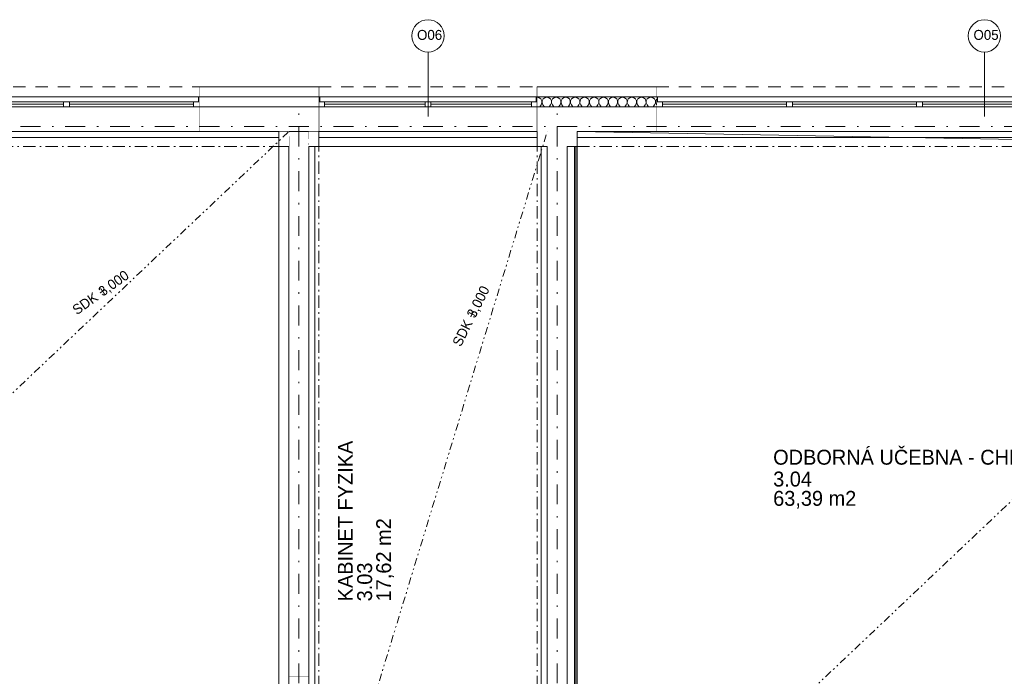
# Model space of a CAD drawing. Header units: millimetres. Extents: x -13540 to 53600, y -37870 to 10383.
# Tile 20 of 26: x 19791 to 29700, y 3470 to 10075. Entities that reach past the tile are written whole.
import ezdxf

# ---------------------------------------------------------------- set-up
doc = ezdxf.new("R2010")
doc.units = ezdxf.units.MM
doc.header["$MEASUREMENT"] = 0
doc.set_wipeout_variables(frame=1)
for name, pattern in [('Wipeout_Contour', [1000, 0, -1000]), ('Čerchovaná', [450, 200, -117.5, 15, -117.5]), ('Čerchovaná M', [225, 125, -42.5, 15, -42.5]), ('Čerchovaná se dvěma tečkami S', [202.5, 75, -32.5, 15, -32.5, 15, -32.5]), ('Čárkovaná M', [225, 125, -100])]:
    doc.linetypes.add(name, pattern=pattern)
for name, color, linetype in [('05_Podhledy', 7, 'Continuous'), ('Nové_01_Zóny.dispozice', 7, 'Continuous'), ('Nové_02_Sloupy - nosné', 7, 'Continuous'), ('Nové_02_Trámy - nosné', 7, 'Continuous'), ('Nové_02_Zdi VNITŘNÍ - nenosné', 7, 'Continuous'), ('Nové_02_Zdi VNĚJŠÍ - nosné.obálka', 7, 'Continuous'), ('Nové_05_Podhledy', 7, 'Continuous'), ('Nové_05_Podlahy', 7, 'Continuous'), ('Nové_Konstrukce – Dělicí čáry vrstev', 7, 'Continuous'), ('Nové_Otvory – Okna', 7, 'Continuous'), ('Nové_Otvory – Značky oken', 7, 'Continuous'), ('Nové_Výplně - Povrchové', 7, 'Continuous'), ('Nové_Výplně – Řezové', 7, 'Continuous'), ('Nové_Zóny – Razítka', 7, 'Continuous')]:
    doc.layers.add(name, color=color, linetype=linetype)

# ---------------------------------------------------------------- blocks, each defined once
blk = doc.blocks.new('*X0')
at = {"layer": 'Nové_Výplně – Řezové', "color": 7, "linetype": 'Continuous', "lineweight": 13}
for p, q in [((25020.4, 9290.6), (25000, 9295.2)), ((25036.9, 9277.7), (25020.4, 9290.6)), ((25038.1, 9219), (25023.8, 9200)), ((25046.2, 9259), (25036.9, 9277.7)), ((25038.1, 9219), (25046.7, 9238.1)), ((25046.7, 9238.1), (25046.2, 9259)), ((25049, 9259), (25048.6, 9238.1)), ((25048.6, 9238.1), (25057.1, 9219)), ((25058.4, 9277.7), (25049, 9259)), ((25057.1, 9219), (25071.4, 9200)), ((25074.8, 9290.6), (25058.4, 9277.7)), ((25095.2, 9295.2), (25074.8, 9290.6)), ((25115.6, 9290.6), (25095.2, 9295.2)), ((25132.1, 9277.7), (25115.6, 9290.6)), ((25133.3, 9219), (25119, 9200)), ((25141.5, 9259), (25132.1, 9277.7)), ((25133.3, 9219), (25141.9, 9238.1)), ((25141.9, 9238.1), (25141.5, 9259)), ((25144.2, 9259), (25143.8, 9238.1)), ((25143.8, 9238.1), (25152.4, 9219)), ((25153.6, 9277.7), (25144.2, 9259)), ((25152.4, 9219), (25166.7, 9200)), ((25170.1, 9290.6), (25153.6, 9277.7)), ((25190.5, 9295.2), (25170.1, 9290.6)), ((25210.9, 9290.6), (25190.5, 9295.2)), ((25227.4, 9277.7), (25210.9, 9290.6)), ((25228.6, 9219), (25214.3, 9200)), ((25236.7, 9259), (25227.4, 9277.7)), ((25228.6, 9219), (25237.1, 9238.1)), ((25237.1, 9238.1), (25236.7, 9259)), ((25239.5, 9259), (25239.1, 9238.1)), ((25239.1, 9238.1), (25247.6, 9219)), ((25248.8, 9277.7), (25239.5, 9259)), ((25247.6, 9219), (25261.9, 9200)), ((25265.3, 9290.6), (25248.8, 9277.7)), ((25285.7, 9295.2), (25265.3, 9290.6)), ((25306.1, 9290.6), (25285.7, 9295.2)), ((25322.6, 9277.7), (25306.1, 9290.6)), ((25323.8, 9219), (25309.5, 9200)), ((25331.9, 9259), (25322.6, 9277.7)), ((25323.8, 9219), (25332.4, 9238.1)), ((25332.4, 9238.1), (25331.9, 9259)), ((25334.7, 9259), (25334.3, 9238.1)), ((25334.3, 9238.1), (25342.9, 9219)), ((25344.1, 9277.7), (25334.7, 9259)), ((25342.9, 9219), (25357.1, 9200)), ((25360.5, 9290.6), (25344.1, 9277.7)), ((25381, 9295.2), (25360.5, 9290.6)), ((25401.4, 9290.6), (25381, 9295.2)), ((25417.8, 9277.7), (25401.4, 9290.6)), ((25419, 9219), (25404.8, 9200)), ((25427.2, 9259), (25417.8, 9277.7)), ((25419, 9219), (25427.6, 9238.1)), ((25427.6, 9238.1), (25427.2, 9259)), ((25430, 9259), (25429.5, 9238.1)), ((25429.5, 9238.1), (25438.1, 9219)), ((25439.3, 9277.7), (25430, 9259)), ((25438.1, 9219), (25452.4, 9200)), ((25455.8, 9290.6), (25439.3, 9277.7)), ((25476.2, 9295.2), (25455.8, 9290.6)), ((25496.6, 9290.6), (25476.2, 9295.2)), ((25513.1, 9277.7), (25496.6, 9290.6)), ((25514.3, 9219), (25500, 9200)), ((25522.4, 9259), (25513.1, 9277.7)), ((25514.3, 9219), (25522.9, 9238.1)), ((25522.9, 9238.1), (25522.4, 9259)), ((25525.2, 9259), (25524.8, 9238.1)), ((25524.8, 9238.1), (25533.3, 9219)), ((25534.6, 9277.7), (25525.2, 9259)), ((25533.3, 9219), (25547.6, 9200)), ((25551, 9290.6), (25534.6, 9277.7)), ((25571.4, 9295.2), (25551, 9290.6)), ((25591.8, 9290.6), (25571.4, 9295.2)), ((25608.3, 9277.7), (25591.8, 9290.6)), ((25609.5, 9219), (25595.2, 9200)), ((25617.7, 9259), (25608.3, 9277.7)), ((25609.5, 9219), (25618.1, 9238.1)), ((25618.1, 9238.1), (25617.7, 9259)), ((25620.4, 9259), (25620, 9238.1)), ((25620, 9238.1), (25628.6, 9219)), ((25629.8, 9277.7), (25620.4, 9259)), ((25628.6, 9219), (25642.9, 9200)), ((25646.3, 9290.6), (25629.8, 9277.7)), ((25666.7, 9295.2), (25646.3, 9290.6)), ((25687.1, 9290.6), (25666.7, 9295.2)), ((25703.5, 9277.7), (25687.1, 9290.6)), ((25704.8, 9219), (25690.5, 9200)), ((25712.9, 9259), (25703.5, 9277.7)), ((25704.8, 9219), (25713.3, 9238.1)), ((25713.3, 9238.1), (25712.9, 9259)), ((25715.7, 9259), (25715.2, 9238.1)), ((25715.2, 9238.1), (25723.8, 9219)), ((25725, 9277.7), (25715.7, 9259)), ((25723.8, 9219), (25738.1, 9200)), ((25741.5, 9290.6), (25725, 9277.7)), ((25761.9, 9295.2), (25741.5, 9290.6)), ((25782.3, 9290.6), (25761.9, 9295.2)), ((25798.8, 9277.7), (25782.3, 9290.6)), ((25800, 9219), (25785.7, 9200)), ((25808.1, 9259), (25798.8, 9277.7)), ((25800, 9219), (25808.6, 9238.1)), ((25808.6, 9238.1), (25808.1, 9259)), ((25810.9, 9259), (25810.5, 9238.1)), ((25810.5, 9238.1), (25819, 9219)), ((25820.3, 9277.7), (25810.9, 9259)), ((25819, 9219), (25833.3, 9200)), ((25836.7, 9290.6), (25820.3, 9277.7)), ((25857.1, 9295.2), (25836.7, 9290.6)), ((25877.5, 9290.6), (25857.1, 9295.2)), ((25894, 9277.7), (25877.5, 9290.6)), ((25895.2, 9219), (25881, 9200)), ((25903.4, 9259), (25894, 9277.7)), ((25895.2, 9219), (25903.8, 9238.1)), ((25903.8, 9238.1), (25903.4, 9259)), ((25906.2, 9259), (25905.7, 9238.1)), ((25905.7, 9238.1), (25914.3, 9219)), ((25915.5, 9277.7), (25906.2, 9259)), ((25914.3, 9219), (25928.6, 9200)), ((25932, 9290.6), (25915.5, 9277.7)), ((25952.4, 9295.2), (25932, 9290.6)), ((25972.8, 9290.6), (25952.4, 9295.2)), ((25989.3, 9277.7), (25972.8, 9290.6)), ((25990.5, 9219), (25976.2, 9200)), ((25998.6, 9259), (25989.3, 9277.7)), ((25990.5, 9219), (25999, 9238.1)), ((25999, 9238.1), (25998.6, 9259)), ((26001.4, 9259), (26001, 9238.1)), ((26001, 9238.1), (26009.5, 9219)), ((26010.7, 9277.7), (26001.4, 9259)), ((26009.5, 9219), (26023.8, 9200)), ((26027.2, 9290.6), (26010.7, 9277.7)), ((26047.6, 9295.2), (26027.2, 9290.6)), ((26068, 9290.6), (26047.6, 9295.2)), ((26084.5, 9277.7), (26068, 9290.6)), ((26085.7, 9219), (26071.4, 9200)), ((26093.8, 9259), (26084.5, 9277.7)), ((26085.7, 9219), (26094.3, 9238.1)), ((26094.3, 9238.1), (26093.8, 9259)), ((26096.6, 9259), (26096.2, 9238.1)), ((26096.2, 9238.1), (26104.8, 9219)), ((26106, 9277.7), (26096.6, 9259)), ((26104.8, 9219), (26119, 9200)), ((26122.5, 9290.6), (26106, 9277.7)), ((26142.9, 9295.2), (26122.5, 9290.6)), ((26163.3, 9290.6), (26142.9, 9295.2)), ((26179.7, 9277.7), (26163.3, 9290.6)), ((26181, 9219), (26166.7, 9200)), ((26189.1, 9259), (26179.7, 9277.7)), ((26181, 9219), (26189.5, 9238.1)), ((26189.5, 9238.1), (26189.1, 9259)), ((26191.9, 9259), (26191.4, 9238.1)), ((26191.4, 9238.1), (26200, 9219.2)), ((26200, 9275.2), (26191.9, 9259))]:
    blk.add_line(p, q, dxfattribs=at)

msp = doc.modelspace()

# ---------------------------------------------------------------- linework, layer by layer
at = {"layer": 'Nové_01_Zóny.dispozice', "color": 251, "linetype": 'Continuous', "lineweight": 0, "flags": 128}
for points in [[(22400, 8890), (14200, 8890), (14200, 1160), (22400, 1160)], [(22760, 8890), (22760, 1160), (25040, 1160), (25040, 8890)], [(25400, 8890), (25400, 1160), (33600, 1160), (33600, 8890)]]:
    msp.add_lwpolyline(points, close=True, dxfattribs=at)
at = {"layer": 'Nové_02_Zdi VNĚJŠÍ - nosné.obálka', "color": 251, "linetype": 'Continuous', "lineweight": 0}
for p, q in [((21600, 9400), (21690, 9400)), ((21600, 9400), (21600, 9250)), ((21600, 9400), (21600, 9250)), ((22800, 9400), (22710, 9400)), ((22800, 9400), (22800, 9250)), ((22800, 9400), (22800, 9250)), ((25000, 9400), (25090, 9400)), ((25000, 9400), (25000, 9250)), ((25000, 9400), (25000, 9250)), ((26200, 9400), (26110, 9400)), ((26200, 9400), (26200, 9250)), ((26200, 9400), (26200, 9250)), ((21600, 9250), (21600, 9200)), ((22800, 9250), (22800, 9200)), ((25000, 9250), (25000, 9200)), ((26200, 9250), (26200, 9200)), ((21600, 9200), (21600, 8950)), ((22800, 9200), (22800, 8950)), ((25000, 9200), (25000, 8950)), ((26200, 9200), (26200, 8950))]:
    msp.add_line(p, q, dxfattribs=at)
at = {"layer": 'Nové_05_Podhledy', "color": 251, "linetype": 'Čerchovaná M', "lineweight": 0, "flags": 128}
for points in [[(14200, 1100), (22500, 1100), (22500, 8950), (14200, 8950)], [(22700, 1100), (25100, 1100), (25100, 8950), (22700, 8950)], [(25400, 1100), (33700, 1100), (33700, 8950), (25400, 8950)]]:
    msp.add_lwpolyline(points, close=True, dxfattribs=at)
at = {"layer": 'Nové_05_Podlahy', "color": 251, "linetype": 'Continuous', "lineweight": 0, "flags": 128}
for points in [[(14200, 1100), (18500, 1100), (18500, 425), (20000, 425), (20000, 1100), (20310, 1100), (20310, 900), (21290, 900), (21290, 1100), (22500, 1100), (22500, 2490), (22700, 2490), (22700, 3470), (22500, 3470), (22500, 8800), (22400, 8800), (22400, 8950), (14200, 8950)], [(25400, 775), (29300, 775), (29300, 1100), (29700, 1100), (29700, 775), (31200, 775), (31200, 1100), (31510, 1100), (31510, 900), (32490, 900), (32490, 1100), (33700, 1100), (33700, 2490), (33900, 2490), (33900, 3470), (33700, 3470), (33700, 8800), (25400, 8950)], [(22700, 8800), (22700, 1100), (23910, 1100), (23910, 900), (24890, 900), (24890, 1100), (25100, 1100), (25100, 8800)]]:
    msp.add_lwpolyline(points, close=True, dxfattribs=at)
at = {"layer": 'Nové_Otvory – Okna', "color": 251, "linetype": 'Čárkovaná M', "lineweight": 0}
for p, q in [((15000, 9400), (21600, 9400)), ((22800, 9400), (25000, 9400)), ((26200, 9400), (32800, 9400))]:
    msp.add_line(p, q, dxfattribs=at)
at = {"layer": 'Nové_Otvory – Okna', "color": 251, "linetype": 'Continuous', "lineweight": 0}
for p, q in [((21600, 9400), (21600, 9250)), ((21600, 9400), (21600, 9250)), ((21600, 9400), (21600, 9250)), ((21600, 9400), (21690, 9400)), ((21600, 9400), (21690, 9400)), ((22800, 9400), (22710, 9400)), ((22800, 9400), (22710, 9400)), ((22800, 9400), (22800, 9250)), ((22800, 9400), (22800, 9250)), ((22800, 9400), (22800, 9250)), ((25000, 9400), (25000, 9250)), ((25000, 9400), (25000, 9250)), ((25000, 9400), (25000, 9250)), ((25000, 9400), (25090, 9400)), ((25000, 9400), (25090, 9400)), ((26200, 9400), (26110, 9400)), ((26200, 9400), (26110, 9400)), ((26200, 9400), (26200, 9250)), ((26200, 9400), (26200, 9250)), ((26200, 9400), (26200, 9250)), ((15010, 9300), (21590, 9300)), ((20232, 9250), (18984, 9250)), ((18984, 9225), (20232, 9225)), ((20262, 9250), (20232, 9250)), ((20232, 9250), (20232, 9200)), ((20292, 9250), (20262, 9250)), ((20292, 9200), (20292, 9250)), ((21540, 9250), (20292, 9250)), ((20292, 9225), (21540, 9225)), ((21600, 9250), (21540, 9250)), ((21540, 9250), (21540, 9200)), ((21590, 9250), (21590, 9300)), ((21590, 9300), (21600, 9300)), ((21600, 9250), (21590, 9250)), ((21600, 9300), (21600, 9250)), ((21600, 9250), (21600, 9200)), ((21600, 9250), (21600, 9200)), ((22800, 9250), (22800, 9300)), ((22800, 9300), (22810, 9300)), ((22810, 9250), (22800, 9250)), ((22860, 9250), (22800, 9250)), ((22800, 9250), (22800, 9200)), ((22800, 9250), (22800, 9200)), ((22810, 9300), (24990, 9300)), ((22810, 9300), (22810, 9250)), ((22860, 9200), (22860, 9250)), ((23870, 9250), (22860, 9250)), ((22860, 9225), (23870, 9225)), ((23900, 9250), (23870, 9250)), ((23870, 9250), (23870, 9200)), ((23930, 9250), (23900, 9250)), ((23930, 9200), (23930, 9250)), ((24940, 9250), (23930, 9250)), ((23930, 9225), (24940, 9225)), ((25000, 9250), (24940, 9250)), ((24940, 9250), (24940, 9200)), ((24990, 9250), (24990, 9300)), ((24990, 9300), (25000, 9300)), ((25000, 9250), (24990, 9250)), ((25000, 9300), (25000, 9250)), ((25000, 9250), (25000, 9200)), ((25000, 9250), (25000, 9200)), ((26200, 9250), (26200, 9300)), ((26200, 9300), (26210, 9300)), ((26210, 9250), (26200, 9250)), ((26260, 9250), (26200, 9250)), ((26200, 9250), (26200, 9200)), ((26200, 9250), (26200, 9200)), ((26210, 9300), (32790, 9300)), ((26210, 9300), (26210, 9250)), ((26260, 9200), (26260, 9250)), ((27508, 9250), (26260, 9250)), ((26260, 9225), (27508, 9225)), ((27538, 9250), (27508, 9250)), ((27508, 9250), (27508, 9200)), ((27568, 9250), (27538, 9250)), ((27568, 9200), (27568, 9250)), ((28816, 9250), (27568, 9250)), ((27568, 9225), (28816, 9225)), ((28846, 9250), (28816, 9250)), ((28816, 9250), (28816, 9200)), ((28876, 9250), (28846, 9250)), ((28876, 9200), (28876, 9250)), ((30124, 9250), (28876, 9250)), ((28876, 9225), (30124, 9225)), ((18984, 9200), (20232, 9200)), ((20232, 9200), (20262, 9200)), ((20262, 9200), (20292, 9200)), ((20292, 9200), (21540, 9200)), ((21540, 9200), (21600, 9200)), ((21600, 9200), (21600, 8950)), ((22800, 9200), (22860, 9200)), ((22800, 9200), (22800, 8950)), ((22860, 9200), (23870, 9200)), ((23870, 9200), (23900, 9200)), ((23900, 9200), (23930, 9200)), ((23930, 9200), (24940, 9200)), ((24940, 9200), (25000, 9200)), ((25000, 9200), (25000, 8950)), ((26200, 9200), (26260, 9200)), ((26200, 9200), (26200, 8950)), ((26260, 9200), (27508, 9200)), ((27508, 9200), (27538, 9200)), ((27538, 9200), (27568, 9200)), ((27568, 9200), (28816, 9200)), ((28816, 9200), (28846, 9200)), ((28846, 9200), (28876, 9200)), ((28876, 9200), (30124, 9200)), ((15000, 8950), (21600, 8950)), ((22800, 8950), (25000, 8950)), ((26200, 8950), (32800, 8950))]:
    msp.add_line(p, q, dxfattribs=at)
at = {"layer": 'Nové_Otvory – Značky oken', "color": 251, "linetype": 'Continuous', "lineweight": 0}
for p, q in [((23900, 9100), (23900, 9750)), ((29500, 9100), (29500, 9750))]:
    msp.add_line(p, q, dxfattribs=at)
at = {"layer": 'Nové_Otvory – Značky oken', "color": 251, "linetype": 'Continuous', "lineweight": 0, "flags": 128}
for points in [[(23737.5, 9912.5, 1), (24062.5, 9912.5, 1)], [(29337.5, 9912.5, 1), (29662.5, 9912.5, 1)]]:
    msp.add_lwpolyline(points, format="xyb", close=True, dxfattribs=at)

# ---------------------------------------------------------------- texts
at = {"layer": '05_Podhledy', "color": 251, "lineweight": 0, "char_height": 100, "attachment_point": 1}
for s, insert, rotation in [('\\A1;\\pt0,25000;3,000{\\H0.66x;\\S^  ;\\S^  ;\\S^  ;\\S^  ;\\S^  ;\\S^  ;\\S^  ;\\S^  ;\\S^  ;\\S^  ;\\S^  ;}', (20570, 7368.2), 35.41367), ('\\A1;\\pt0,25000;SDK +', (20308.4, 7182.2), 35.41367), ('\\A1;\\pt0,25000;3,000{\\H0.66x;\\S^  ;\\S^  ;\\S^  ;\\S^  ;\\S^  ;\\S^  ;\\S^  ;\\S^  ;\\S^  ;\\S^  ;\\S^  ;}', (24284.2, 7110.3), 63.41358), ('\\A1;\\pt0,25000;SDK +', (24140.5, 6823.2), 63.41358)]:
    msp.add_mtext(s, dxfattribs=dict(at, insert=insert, rotation=rotation))
at = {"layer": 'Nové_Otvory – Značky oken', "color": 251, "lineweight": 0, "char_height": 100, "attachment_point": 4}
for s, insert in [('\\A1;\\pt0;O06', (23789.9, 9921.3)), ('\\A1;\\pt0;O05', (29389.9, 9921.3))]:
    msp.add_mtext(s, dxfattribs=dict(at, insert=insert))
at = {"layer": 'Nové_Zóny – Razítka', "color": 251, "lineweight": 0, "char_height": 150, "attachment_point": 1, "rotation": 90}
for s, insert in [('\\A1;KABINET FYZIKA', (22992.9, 4223.9)), ('\\A1;17,62 m2', (23378.7, 4223.9)), ('\\A1;3.03', (23187.1, 4223.9))]:
    msp.add_mtext(s, dxfattribs=dict(at, insert=insert))
at = {"layer": 'Nové_Zóny – Razítka', "color": 251, "lineweight": 0, "char_height": 150, "attachment_point": 1}
for s, insert in [('\\A1;ODBORNÁ UČEBNA - CHEMIE', (27373.7, 5748.9)), ('\\A1;3.04', (27373.7, 5529.2)), ('\\A1;63,39 m2', (27373.7, 5335.1))]:
    msp.add_mtext(s, dxfattribs=dict(at, insert=insert))

# ---------------------------------------------------------------- next in the draw order: wipeouts: each hides what was drawn before it
at = {"color": 251, "linetype": 'Wipeout_Contour', "lineweight": 0, "ltscale": 96359.215305}
msp.add_wipeout([(21600, 9300), (22800, 9300), (22800, 9400), (21600, 9400)], dxfattribs=at).dxf.layer = 'Nové_Výplně - Povrchové'
at = {"color": 251, "linetype": 'Wipeout_Contour', "lineweight": 0, "ltscale": 109019.402194}
msp.add_wipeout([(26200, 9400), (25000, 9400), (25000, 9300), (26200, 9300)], dxfattribs=at).dxf.layer = 'Nové_Výplně - Povrchové'
at = {"color": 251, "linetype": 'Wipeout_Contour', "lineweight": 0, "ltscale": 94235.355225}
msp.add_wipeout([(22700, 8800), (22500, 8800), (22500, 3470), (22700, 3470)], dxfattribs=at).dxf.layer = 'Nové_Výplně – Řezové'
at = {"color": 251, "linetype": 'Wipeout_Contour', "lineweight": 0, "ltscale": 103832.620233}
msp.add_wipeout([(25100, 1100), (25300, 1100), (25300, 8800), (25100, 8800)], dxfattribs=at).dxf.layer = 'Nové_Výplně – Řezové'
at = {"color": 251, "linetype": 'Wipeout_Contour', "lineweight": 0, "ltscale": 104585.702513}
msp.add_wipeout([(25387.5, 1100), (25400, 1100), (25400, 8800), (25387.5, 8800)], dxfattribs=at).dxf.layer = 'Nové_Výplně – Řezové'

# ---------------------------------------------------------------- next in the draw order: linework, layer by layer
at = {"layer": 'Nové_02_Zdi VNĚJŠÍ - nosné.obálka', "color": 251, "linetype": 'Continuous', "lineweight": 0, "flags": 128}
for points in [[(22500, 8800), (22500, 3470)], [(22700, 3470), (22700, 8800)], [(25100, 8800), (25100, 1100)], [(25300, 1100), (25300, 8800)]]:
    msp.add_lwpolyline(points, dxfattribs=at)
at = {"layer": 'Nové_Otvory – Okna', "color": 251, "linetype": 'Čerchovaná M', "lineweight": 0}
for p, q in [((21600, 9400), (22800, 9400)), ((25000, 9400), (26200, 9400))]:
    msp.add_line(p, q, dxfattribs=at)
at = {"layer": 'Nové_Otvory – Okna', "color": 251, "linetype": 'Continuous', "lineweight": 0}
for p, q in [((21600, 9400), (22800, 9400)), ((25000, 9400), (26200, 9400))]:
    msp.add_line(p, q, dxfattribs=at)

# ---------------------------------------------------------------- next in the draw order: wipeouts: each hides what was drawn before it
at = {"color": 251, "linetype": 'Wipeout_Contour', "lineweight": 0, "ltscale": 96204.588135}
msp.add_wipeout([(21600, 9200), (22800, 9200), (22800, 9300), (21600, 9300)], dxfattribs=at).dxf.layer = 'Nové_Výplně – Řezové'
at = {"color": 251, "linetype": 'Wipeout_Contour', "lineweight": 0, "ltscale": 108882.769126}
msp.add_wipeout([(25000, 9200), (26200, 9200), (26200, 9300), (25000, 9300)], dxfattribs=at).dxf.layer = 'Nové_Výplně – Řezové'
at = {"color": 251, "linetype": 'Wipeout_Contour', "lineweight": 0, "ltscale": 104537.104688}
msp.add_wipeout([(25375, 1100), (25387.5, 1100), (25387.5, 8800), (25375, 8800)], dxfattribs=at).dxf.layer = 'Nové_Výplně – Řezové'

# ---------------------------------------------------------------- next in the draw order: linework, layer by layer
at = {"layer": 'Nové_Otvory – Okna', "color": 251, "linetype": 'Continuous', "lineweight": 0}
for p, q in [((22800, 9300), (21600, 9300)), ((26200, 9300), (25000, 9300))]:
    msp.add_line(p, q, dxfattribs=at)

# ---------------------------------------------------------------- next in the draw order: block references
at = {"layer": 'Nové_02_Zdi VNĚJŠÍ - nosné.obálka', "color": 251, "linetype": 'Continuous', "lineweight": 0}
msp.add_blockref('*X0', (0, 0), dxfattribs=at)

# ---------------------------------------------------------------- next in the draw order: wipeouts: each hides what was drawn before it
at = {"color": 251, "linetype": 'Wipeout_Contour', "lineweight": 0, "ltscale": 95938.340519}
msp.add_wipeout([(22800, 9200), (21600, 9200), (21600, 8950), (22800, 8950)], dxfattribs=at).dxf.layer = 'Nové_Výplně – Řezové'
at = {"color": 251, "linetype": 'Wipeout_Contour', "lineweight": 0, "ltscale": 104367.027496}
msp.add_wipeout([(25300, 1100), (25375, 1100), (25375, 8800), (25300, 8800)], dxfattribs=at).dxf.layer = 'Nové_Výplně – Řezové'

# ---------------------------------------------------------------- next in the draw order: linework, layer by layer
at = {"layer": 'Nové_02_Sloupy - nosné', "color": 251, "linetype": 'Continuous', "lineweight": 0, "flags": 128}
msp.add_lwpolyline([(22800, 9200), (22400, 9200)], dxfattribs=at)
at = {"layer": 'Nové_02_Trámy - nosné', "color": 251, "linetype": 'Čerchovaná M', "lineweight": 0}
msp.add_line((22800, 9200), (22400, 9200), dxfattribs=at)
at = {"layer": 'Nové_02_Trámy - nosné', "color": 251, "linetype": 'Čerchovaná', "lineweight": 0}
msp.add_line((22600, 700), (22600, 9200), dxfattribs=at)
at = {"layer": 'Nové_02_Zdi VNITŘNÍ - nenosné', "color": 251, "linetype": 'Continuous', "lineweight": 0, "flags": 128}
for points in [[(25300, 8800), (25300, 1100)], [(25400, 1100), (25400, 8800)]]:
    msp.add_lwpolyline(points, dxfattribs=at)
at = {"layer": 'Nové_Konstrukce – Dělicí čáry vrstev', "color": 251, "linetype": 'Continuous', "lineweight": 0}
for p, q in [((25375, 1100), (25375, 8800)), ((25387.5, 1100), (25387.5, 8800))]:
    msp.add_line(p, q, dxfattribs=at)
at = {"layer": 'Nové_Otvory – Okna', "color": 251, "linetype": 'Čerchovaná M', "lineweight": 0}
for p, q in [((21600, 9200), (22800, 9200)), ((21600, 8950), (22800, 8950))]:
    msp.add_line(p, q, dxfattribs=at)
at = {"layer": 'Nové_Otvory – Okna', "color": 251, "linetype": 'Continuous', "lineweight": 0}
for p, q in [((22800, 9200), (21600, 9200)), ((21600, 8950), (22800, 8950))]:
    msp.add_line(p, q, dxfattribs=at)

# ---------------------------------------------------------------- next in the draw order: wipeouts: each hides what was drawn before it
at = {"color": 251, "linetype": 'Wipeout_Contour', "lineweight": 0, "ltscale": 108647.649191}
msp.add_wipeout([(25000, 8950), (26200, 8950), (26200, 9200), (25000, 9200)], dxfattribs=at).dxf.layer = 'Nové_Výplně – Řezové'

# ---------------------------------------------------------------- next in the draw order: linework, layer by layer
at = {"layer": 'Nové_Otvory – Okna', "color": 251, "linetype": 'Čerchovaná M', "lineweight": 0}
for p, q in [((25000, 9200), (26200, 9200)), ((25000, 8950), (26200, 8950))]:
    msp.add_line(p, q, dxfattribs=at)
at = {"layer": 'Nové_Otvory – Okna', "color": 251, "linetype": 'Continuous', "lineweight": 0}
for p, q in [((26200, 9200), (25000, 9200)), ((25000, 8950), (26200, 8950))]:
    msp.add_line(p, q, dxfattribs=at)

# ---------------------------------------------------------------- next in the draw order: wipeouts: each hides what was drawn before it
at = {"color": 251, "linetype": 'Wipeout_Contour', "lineweight": 0, "ltscale": 96562.790718}
msp.add_wipeout([(22400, 8950), (22400, 8800), (22500, 8800), (22500, 8950)], dxfattribs=at).dxf.layer = 'Nové_Výplně – Řezové'
at = {"color": 251, "linetype": 'Wipeout_Contour', "lineweight": 0, "ltscale": 97679.745867}
msp.add_wipeout([(22700, 8950), (22700, 8800), (22800, 8800), (22800, 8950)], dxfattribs=at).dxf.layer = 'Nové_Výplně – Řezové'

# ---------------------------------------------------------------- next in the draw order: linework, layer by layer
at = {"layer": 'Nové_02_Sloupy - nosné', "color": 251, "linetype": 'Continuous', "lineweight": 0, "flags": 128}
for points in [[(22400, 8950), (22400, 8800), (22500, 8800)], [(22700, 8800), (22800, 8800), (22800, 8950)]]:
    msp.add_lwpolyline(points, dxfattribs=at)
at = {"layer": 'Nové_02_Trámy - nosné', "color": 251, "linetype": 'Čerchovaná M', "lineweight": 0}
for p, q in [((14200, 8800), (22400, 8800)), ((22400, 1100), (22400, 8800)), ((22800, 1100), (22800, 8800))]:
    msp.add_line(p, q, dxfattribs=at)
at = {"layer": 'Nové_05_Podhledy', "color": 251, "linetype": 'Čerchovaná se dvěma tečkami S', "lineweight": 0}
msp.add_lwpolyline([(14200, 1100), (22500, 8950)], dxfattribs=at)

# ---------------------------------------------------------------- next in the draw order: wipeouts: each hides what was drawn before it
at = {"color": 251, "linetype": 'Wipeout_Contour', "lineweight": 0, "ltscale": 106303.216386}
msp.add_wipeout([(25000, 8800), (25100, 8800), (25100, 8950), (25000, 8950)], dxfattribs=at).dxf.layer = 'Nové_Výplně – Řezové'
at = {"color": 251, "linetype": 'Wipeout_Contour', "lineweight": 0, "ltscale": 107435.068418}
msp.add_wipeout([(25400, 8950), (25300, 8950), (25300, 8800), (25400, 8800)], dxfattribs=at).dxf.layer = 'Nové_Výplně – Řezové'

# ---------------------------------------------------------------- next in the draw order: linework, layer by layer
at = {"layer": 'Nové_02_Trámy - nosné', "color": 251, "linetype": 'Čerchovaná M', "lineweight": 0}
for p, q in [((22800, 8800), (25000, 8800)), ((25000, 1100), (25000, 8800)), ((25400, 1100), (25400, 8800)), ((25400, 8800), (33600, 8800))]:
    msp.add_line(p, q, dxfattribs=at)

# ---------------------------------------------------------------- next in the draw order: wipeouts: each hides what was drawn before it
at = {"color": 251, "linetype": 'Wipeout_Contour', "lineweight": 0, "ltscale": 106869.017315}
msp.add_wipeout([(25100, 8800), (25300, 8800), (25300, 8950), (25100, 8950)], dxfattribs=at).dxf.layer = 'Nové_Výplně – Řezové'

# ---------------------------------------------------------------- next in the draw order: wipeouts: each hides what was drawn before it
at = {"color": 251, "linetype": 'Wipeout_Contour', "lineweight": 0, "ltscale": 160622.339736}
msp.add_wipeout([(25000, 9200), (25000, 8950), (25100, 8950), (25300, 8950), (25400, 8950), (25400, 9200)], dxfattribs=at).dxf.layer = 'Nové_Výplně – Řezové'

# ---------------------------------------------------------------- next in the draw order: linework, layer by layer
at = {"layer": 'Nové_02_Sloupy - nosné', "color": 251, "linetype": 'Continuous', "lineweight": 0, "flags": 128}
for points in [[(25400, 9200), (25000, 9200)], [(25000, 8950), (25000, 8800), (25100, 8800)], [(25300, 8800), (25400, 8800), (25400, 8950)]]:
    msp.add_lwpolyline(points, dxfattribs=at)
at = {"layer": 'Nové_02_Trámy - nosné', "color": 251, "linetype": 'Čerchovaná M', "lineweight": 0}
for p, q in [((5200, 9200), (36600, 9200)), ((25400, 9200), (25000, 9200))]:
    msp.add_line(p, q, dxfattribs=at)
at = {"layer": 'Nové_02_Trámy - nosné', "color": 251, "linetype": 'Čerchovaná', "lineweight": 0}
for p, q in [((25200, 700), (25200, 9200)), ((5400, 9000), (36400, 9000))]:
    msp.add_line(p, q, dxfattribs=at)
at = {"layer": 'Nové_05_Podhledy', "color": 251, "linetype": 'Čerchovaná se dvěma tečkami S', "lineweight": 0}
for points in [[(22700, 1100), (25100, 8950)], [(25400, 1100), (33700, 8950)]]:
    msp.add_lwpolyline(points, dxfattribs=at)

doc.saveas('drawing.dxf')
